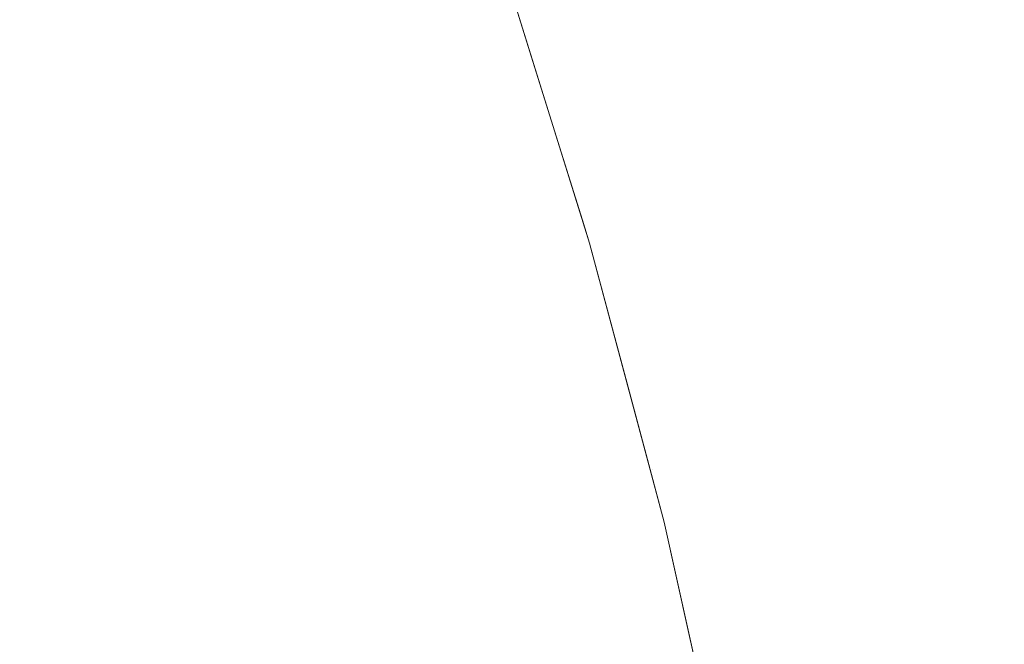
# Model space of a CAD drawing. Header units: centimetres. Extents: x -35.1 to 36.2, y 4.2 to 6.
# Tile 175 of 256: x -11.15654 to -11.14566, y 5.91679 to 5.9237. Entities that reach past the tile are written whole.
import ezdxf

# ---------------------------------------------------------------- set-up
doc = ezdxf.new("R2010")
doc.units = ezdxf.units.CM
doc.header["$LTSCALE"] = 2.54
doc.layers.add('Lucido design-1', color=7, linetype='Continuous')

# ---------------------------------------------------------------- blocks, each defined once
blk = doc.blocks.new('Gruppo-4-1')
at = {"color": 7, "linetype": 'Continuous', "lineweight": 9}
for points, invisible_edges in [([(36.07398, 5.925971, -2312.325577), (-34.958478, 5.925971, -2312.325577), (-34.958478, 5.921733, -2312.32454), (36.07398, 5.921733, -2312.32454)], 5), ([(-11.154578, 5.924635, -2313.043786), (-11.154265, 5.923713, -2313.043786), (-11.15519, 5.923541, -2313.046785), (-11.155501, 5.924455, -2313.046785)], 15), ([(-11.155501, 5.924455, -2313.046785), (-11.15519, 5.923541, -2313.046785), (-11.15623, 5.923347, -2313.04975), (-11.156539, 5.924254, -2313.04975)], 15), ([(-11.156539, 5.924254, -2313.04975), (-11.15623, 5.923347, -2313.04975), (-11.157382, 5.923132, -2313.052675), (-11.157689, 5.924031, -2313.052675)], 15), ([(-11.151143, 5.923301, -2313.028414), (-11.151449, 5.924238, -2313.028414), (-11.151259, 5.924273, -2313.025294), (-11.150953, 5.923335, -2313.025294)], 15), ([(-11.150953, 5.923335, -2313.025294), (-11.151259, 5.924273, -2313.025294), (-11.151209, 5.924323, -2313.02217), (-11.150903, 5.923342, -2313.02217)], 11), ([(-11.151209, 5.924323, -2312.82217), (-11.150243, 5.921225, -2312.82217), (-11.150612, 5.922407, -2313.02217), (-11.150903, 5.923342, -2313.02217)], 10), ([(-11.150903, 5.923342, -2313.02217), (-11.151209, 5.924323, -2313.02217), (-11.151209, 5.924323, -2312.82217)], 10), ([(-11.15058, 5.922412, -2312.820568), (-11.150243, 5.921225, -2312.82217), (-11.151209, 5.924323, -2312.82217), (-11.151179, 5.924285, -2312.820561)], 13), ([(-11.151179, 5.924285, -2312.820561), (-11.151129, 5.924285, -2312.818953), (-11.15053, 5.922412, -2312.818967), (-11.15058, 5.922412, -2312.820568)], 15), ([(-11.150446, 5.922412, -2312.817367), (-11.15053, 5.922412, -2312.818967), (-11.151129, 5.924285, -2312.818953), (-11.151045, 5.924285, -2312.817346)], 15), ([(-11.151045, 5.924285, -2312.817346), (-11.150927, 5.924285, -2312.815741), (-11.150329, 5.922412, -2312.815769), (-11.150446, 5.922412, -2312.817367)], 15), ([(-11.150179, 5.922412, -2312.814173), (-11.150329, 5.922412, -2312.815769), (-11.150927, 5.924285, -2312.815741), (-11.150776, 5.924285, -2312.814138)], 15), ([(-11.150776, 5.924285, -2312.814138), (-11.150592, 5.924285, -2312.812538), (-11.149995, 5.922412, -2312.812579), (-11.150179, 5.922412, -2312.814173)], 15), ([(-11.149779, 5.922412, -2312.81099), (-11.149995, 5.922412, -2312.812579), (-11.150592, 5.924285, -2312.812538), (-11.150374, 5.924285, -2312.810941)], 15), ([(-11.150374, 5.924285, -2312.810941), (-11.150124, 5.924285, -2312.809349), (-11.149529, 5.922412, -2312.809404), (-11.149779, 5.922412, -2312.81099)], 15), ([(-11.149247, 5.922412, -2312.807824), (-11.149529, 5.922412, -2312.809404), (-11.150124, 5.924285, -2312.809349), (-11.149841, 5.924285, -2312.807761)], 15), ([(-11.149841, 5.924285, -2312.807761), (-11.149525, 5.924285, -2312.806178), (-11.148933, 5.922412, -2312.806248), (-11.149247, 5.922412, -2312.807824)], 15), ([(-11.148586, 5.922412, -2312.804678), (-11.148933, 5.922412, -2312.806248), (-11.149525, 5.924285, -2312.806178), (-11.149176, 5.924285, -2312.804601)], 15), ([(-11.149176, 5.924285, -2312.804601), (-11.148796, 5.924285, -2312.803031), (-11.148207, 5.922412, -2312.803114), (-11.148586, 5.922412, -2312.804678)], 15), ([(-11.147796, 5.922412, -2312.801557), (-11.148207, 5.922412, -2312.803114), (-11.148796, 5.924285, -2312.803031), (-11.148383, 5.924285, -2312.801467)], 15), ([(-11.148383, 5.924285, -2312.801467), (-11.147939, 5.924285, -2312.799911), (-11.147354, 5.922412, -2312.800008), (-11.147796, 5.922412, -2312.801557)], 15), ([(-11.146881, 5.922412, -2312.798467), (-11.147354, 5.922412, -2312.800008), (-11.147939, 5.924285, -2312.799911), (-11.147464, 5.924285, -2312.798363)], 15), ([(-11.147464, 5.924285, -2312.798363), (-11.146957, 5.924285, -2312.796823), (-11.146377, 5.922412, -2312.796933), (-11.146881, 5.922412, -2312.798467)], 15), ([(-11.145842, 5.922412, -2312.795409), (-11.146377, 5.922412, -2312.796933), (-11.146957, 5.924285, -2312.796823), (-11.146421, 5.924285, -2312.795292)], 15), ([(-11.146421, 5.924285, -2312.795292), (-11.145853, 5.924285, -2312.793771), (-11.145277, 5.922412, -2312.793894), (-11.145842, 5.922412, -2312.795409)], 15), ([(-11.144683, 5.922412, -2312.792389), (-11.145277, 5.922412, -2312.793894), (-11.145853, 5.924285, -2312.793771), (-11.145257, 5.924285, -2312.792259)], 15), ([(-11.151901, 5.923165, -2313.034621), (-11.152206, 5.924097, -2313.034621), (-11.151765, 5.924179, -2313.031524), (-11.15146, 5.923244, -2313.031524)], 15), ([(-11.15146, 5.923244, -2313.031524), (-11.151765, 5.924179, -2313.031524), (-11.151449, 5.924238, -2313.028414), (-11.151143, 5.923301, -2313.028414)], 15), ([(-11.152468, 5.923064, -2313.0377), (-11.152771, 5.923992, -2313.0377), (-11.152206, 5.924097, -2313.034621), (-11.151901, 5.923165, -2313.034621)], 15), ([(-11.153156, 5.922941, -2313.040757), (-11.153458, 5.923864, -2313.040757), (-11.152771, 5.923992, -2313.0377), (-11.152468, 5.923064, -2313.0377)], 15), ([(-11.153965, 5.922796, -2313.043786), (-11.154265, 5.923713, -2313.043786), (-11.153458, 5.923864, -2313.040757), (-11.153156, 5.922941, -2313.040757)], 15), ([(-11.154892, 5.922631, -2313.046785), (-11.15519, 5.923541, -2313.046785), (-11.154265, 5.923713, -2313.043786), (-11.153965, 5.922796, -2313.043786)], 15), ([(-11.155935, 5.922444, -2313.04975), (-11.15623, 5.923347, -2313.04975), (-11.15519, 5.923541, -2313.046785), (-11.154892, 5.922631, -2313.046785)], 15), ([(-11.15709, 5.922238, -2313.052675), (-11.157382, 5.923132, -2313.052675), (-11.15623, 5.923347, -2313.04975), (-11.155935, 5.922444, -2313.04975)], 15), ([(-11.151143, 5.923301, -2313.028414), (-11.150851, 5.922369, -2313.028414), (-11.151168, 5.922314, -2313.031524), (-11.15146, 5.923244, -2313.031524)], 15), ([(-11.150953, 5.923335, -2313.025294), (-11.15066, 5.922401, -2313.025294), (-11.150851, 5.922369, -2313.028414), (-11.151143, 5.923301, -2313.028414)], 15), ([(-11.150903, 5.923342, -2313.02217), (-11.150612, 5.922407, -2313.02217), (-11.15066, 5.922401, -2313.025294), (-11.150953, 5.923335, -2313.025294)], 14), ([(-11.151901, 5.923165, -2313.034621), (-11.151611, 5.922238, -2313.034621), (-11.152179, 5.922141, -2313.0377), (-11.152468, 5.923064, -2313.0377)], 15), ([(-11.15146, 5.923244, -2313.031524), (-11.151168, 5.922314, -2313.031524), (-11.151611, 5.922238, -2313.034621), (-11.151901, 5.923165, -2313.034621)], 15), ([(-11.152468, 5.923064, -2313.0377), (-11.152179, 5.922141, -2313.0377), (-11.152869, 5.922023, -2313.040757), (-11.153156, 5.922941, -2313.040757)], 15), ([(-11.153156, 5.922941, -2313.040757), (-11.152869, 5.922023, -2313.040757), (-11.153679, 5.921884, -2313.043786), (-11.153965, 5.922796, -2313.043786)], 15), ([(-11.153965, 5.922796, -2313.043786), (-11.153679, 5.921884, -2313.043786), (-11.154609, 5.921725, -2313.046785), (-11.154892, 5.922631, -2313.046785)], 15), ([(-11.154892, 5.922631, -2313.046785), (-11.154609, 5.921725, -2313.046785), (-11.155654, 5.921546, -2313.04975), (-11.155935, 5.922444, -2313.04975)], 15), ([(-11.155935, 5.922444, -2313.04975), (-11.155654, 5.921546, -2313.04975), (-11.156812, 5.921348, -2313.052675), (-11.15709, 5.922238, -2313.052675)], 15), ([(-11.150573, 5.921441, -2313.028414), (-11.150851, 5.922369, -2313.028414), (-11.15066, 5.922401, -2313.025294), (-11.150382, 5.921473, -2313.025294)], 15), ([(-11.150382, 5.921473, -2313.025294), (-11.15066, 5.922401, -2313.025294), (-11.150612, 5.922407, -2313.02217), (-11.150323, 5.921482, -2313.02217)], 11), ([(-11.150323, 5.921482, -2313.02217), (-11.150612, 5.922407, -2313.02217), (-11.150243, 5.921225, -2312.82217)], 10), ([(-11.15058, 5.922412, -2312.820568), (-11.15053, 5.922412, -2312.818967), (-11.149987, 5.920559, -2312.81898), (-11.150037, 5.920559, -2312.820574)], 15), ([(-11.150037, 5.920559, -2312.820574), (-11.150243, 5.921225, -2312.82217), (-11.15058, 5.922412, -2312.820568)], 11), ([(-11.149904, 5.920559, -2312.817386), (-11.149987, 5.920559, -2312.81898), (-11.15053, 5.922412, -2312.818967), (-11.150446, 5.922412, -2312.817367)], 15), ([(-11.150446, 5.922412, -2312.817367), (-11.150329, 5.922412, -2312.815769), (-11.149787, 5.920559, -2312.815794), (-11.149904, 5.920559, -2312.817386)], 15), ([(-11.149637, 5.920559, -2312.814204), (-11.149787, 5.920559, -2312.815794), (-11.150329, 5.922412, -2312.815769), (-11.150179, 5.922412, -2312.814173)], 15), ([(-11.150179, 5.922412, -2312.814173), (-11.149995, 5.922412, -2312.812579), (-11.149455, 5.920559, -2312.812617), (-11.149637, 5.920559, -2312.814204)], 15), ([(-11.149239, 5.920559, -2312.811034), (-11.149455, 5.920559, -2312.812617), (-11.149995, 5.922412, -2312.812579), (-11.149779, 5.922412, -2312.81099)], 15), ([(-11.149779, 5.922412, -2312.81099), (-11.149529, 5.922412, -2312.809404), (-11.148991, 5.920559, -2312.809455), (-11.149239, 5.920559, -2312.811034)], 15), ([(-11.14871, 5.920559, -2312.80788), (-11.148991, 5.920559, -2312.809455), (-11.149529, 5.922412, -2312.809404), (-11.149247, 5.922412, -2312.807824)], 15), ([(-11.149247, 5.922412, -2312.807824), (-11.148933, 5.922412, -2312.806248), (-11.148396, 5.920559, -2312.806311), (-11.14871, 5.920559, -2312.80788)], 15), ([(-11.148051, 5.920559, -2312.804747), (-11.148396, 5.920559, -2312.806311), (-11.148933, 5.922412, -2312.806248), (-11.148586, 5.922412, -2312.804678)], 15), ([(-11.148586, 5.922412, -2312.804678), (-11.148207, 5.922412, -2312.803114), (-11.147673, 5.920559, -2312.80319), (-11.148051, 5.920559, -2312.804747)], 15), ([(-11.147264, 5.920559, -2312.801639), (-11.147673, 5.920559, -2312.80319), (-11.148207, 5.922412, -2312.803114), (-11.147796, 5.922412, -2312.801557)], 15), ([(-11.147796, 5.922412, -2312.801557), (-11.147354, 5.922412, -2312.800008), (-11.146824, 5.920559, -2312.800096), (-11.147264, 5.920559, -2312.801639)], 15), ([(-11.146353, 5.920559, -2312.79856), (-11.146824, 5.920559, -2312.800096), (-11.147354, 5.922412, -2312.800008), (-11.146881, 5.922412, -2312.798467)], 15), ([(-11.146881, 5.922412, -2312.798467), (-11.146377, 5.922412, -2312.796933), (-11.14585, 5.920559, -2312.797033), (-11.146353, 5.920559, -2312.79856)], 15), ([(-11.145318, 5.920559, -2312.795515), (-11.14585, 5.920559, -2312.797033), (-11.146377, 5.922412, -2312.796933), (-11.145842, 5.922412, -2312.795409)], 15), ([(-11.145842, 5.922412, -2312.795409), (-11.145277, 5.922412, -2312.793894), (-11.144756, 5.920559, -2312.794006), (-11.145318, 5.920559, -2312.795515)], 15), ([(-11.151335, 5.921317, -2313.034621), (-11.151611, 5.922238, -2313.034621), (-11.151168, 5.922314, -2313.031524), (-11.150891, 5.921389, -2313.031524)], 15), ([(-11.150891, 5.921389, -2313.031524), (-11.151168, 5.922314, -2313.031524), (-11.150851, 5.922369, -2313.028414), (-11.150573, 5.921441, -2313.028414)], 15), ([(-11.151904, 5.921224, -2313.0377), (-11.152179, 5.922141, -2313.0377), (-11.151611, 5.922238, -2313.034621), (-11.151335, 5.921317, -2313.034621)], 15), ([(-11.152595, 5.92111, -2313.040757), (-11.152869, 5.922023, -2313.040757), (-11.152179, 5.922141, -2313.0377), (-11.151904, 5.921224, -2313.0377)], 15), ([(-11.153408, 5.920977, -2313.043786), (-11.153679, 5.921884, -2313.043786), (-11.152869, 5.922023, -2313.040757), (-11.152595, 5.92111, -2313.040757)], 15), ([(-11.154339, 5.920825, -2313.046785), (-11.154609, 5.921725, -2313.046785), (-11.153679, 5.921884, -2313.043786), (-11.153408, 5.920977, -2313.043786)], 15), ([(36.07398, 5.920556, -2312.324306), (36.07398, 5.921733, -2312.32454), (-34.958478, 5.921733, -2312.32454), (-34.958478, 5.920556, -2312.324306)], 10), ([(-11.155386, 5.920653, -2313.04975), (-11.155654, 5.921546, -2313.04975), (-11.154609, 5.921725, -2313.046785), (-11.154339, 5.920825, -2313.046785)], 15), ([(-11.156547, 5.920463, -2313.052675), (-11.156812, 5.921348, -2313.052675), (-11.155654, 5.921546, -2313.04975), (-11.155386, 5.920653, -2313.04975)], 15), ([(-11.150573, 5.921441, -2313.028414), (-11.150309, 5.920519, -2313.028414), (-11.150628, 5.92047, -2313.031524), (-11.150891, 5.921389, -2313.031524)], 15), ([(-11.150382, 5.921473, -2313.025294), (-11.150118, 5.920549, -2313.025294), (-11.150309, 5.920519, -2313.028414), (-11.150573, 5.921441, -2313.028414)], 15), ([(-11.150323, 5.921482, -2313.02217), (-11.150243, 5.921225, -2313.02217), (-11.150118, 5.920549, -2313.025294), (-11.150382, 5.921473, -2313.025294)], 14), ([(-11.150243, 5.921225, -2312.82217), (-11.150243, 5.921225, -2313.02217), (-11.150323, 5.921482, -2313.02217)], 9), ([(-11.151335, 5.921317, -2313.034621), (-11.151073, 5.9204, -2313.034621), (-11.151642, 5.920311, -2313.0377), (-11.151904, 5.921224, -2313.0377)], 15), ([(-11.150891, 5.921389, -2313.031524), (-11.150628, 5.92047, -2313.031524), (-11.151073, 5.9204, -2313.034621), (-11.151335, 5.921317, -2313.034621)], 15), ([(-11.151904, 5.921224, -2313.0377), (-11.151642, 5.920311, -2313.0377), (-11.152335, 5.920203, -2313.040757), (-11.152595, 5.92111, -2313.040757)], 15), ([(-11.149818, 5.919636, -2313.02217), (-11.150243, 5.921225, -2313.02217), (-11.150243, 5.921225, -2312.82217), (-11.149419, 5.918143, -2312.82217)], 10), ([(-11.149548, 5.918727, -2312.82058), (-11.149419, 5.918143, -2312.82217), (-11.150243, 5.921225, -2312.82217), (-11.150037, 5.920559, -2312.820574)], 13), ([(-11.149867, 5.919631, -2313.025294), (-11.150118, 5.920549, -2313.025294), (-11.150243, 5.921225, -2313.02217), (-11.149818, 5.919636, -2313.02217)], 11), ([(-11.152595, 5.92111, -2313.040757), (-11.152335, 5.920203, -2313.040757), (-11.153149, 5.920075, -2313.043786), (-11.153408, 5.920977, -2313.043786)], 15), ([(-11.153408, 5.920977, -2313.043786), (-11.153149, 5.920075, -2313.043786), (-11.154082, 5.919929, -2313.046785), (-11.154339, 5.920825, -2313.046785)], 15), ([(-11.154339, 5.920825, -2313.046785), (-11.154082, 5.919929, -2313.046785), (-11.155132, 5.919765, -2313.04975), (-11.155386, 5.920653, -2313.04975)], 15), ([(-11.155386, 5.920653, -2313.04975), (-11.155132, 5.919765, -2313.04975), (-11.156295, 5.919584, -2313.052675), (-11.156547, 5.920463, -2313.052675)], 15), ([(-34.958478, 5.920556, -2312.324306), (-34.958478, 5.917453, -2312.323689), (36.07398, 5.917453, -2312.323689), (36.07398, 5.920556, -2312.324306)], 10), ([(-11.150059, 5.919602, -2313.028414), (-11.150309, 5.920519, -2313.028414), (-11.150118, 5.920549, -2313.025294), (-11.149867, 5.919631, -2313.025294)], 15), ([(-11.150037, 5.920559, -2312.820574), (-11.149987, 5.920559, -2312.81898), (-11.149499, 5.918727, -2312.818991), (-11.149548, 5.918727, -2312.82058)], 15), ([(-11.149415, 5.918727, -2312.817403), (-11.149499, 5.918727, -2312.818991), (-11.149987, 5.920559, -2312.81898), (-11.149904, 5.920559, -2312.817386)], 15), ([(-11.149904, 5.920559, -2312.817386), (-11.149787, 5.920559, -2312.815794), (-11.149299, 5.918727, -2312.815817), (-11.149415, 5.918727, -2312.817403)], 15), ([(-11.14915, 5.918727, -2312.814233), (-11.149299, 5.918727, -2312.815817), (-11.149787, 5.920559, -2312.815794), (-11.149637, 5.920559, -2312.814204)], 15), ([(-11.149637, 5.920559, -2312.814204), (-11.149455, 5.920559, -2312.812617), (-11.148968, 5.918727, -2312.812652), (-11.14915, 5.918727, -2312.814233)], 15), ([(-11.148753, 5.918727, -2312.811074), (-11.148968, 5.918727, -2312.812652), (-11.149455, 5.920559, -2312.812617), (-11.149239, 5.920559, -2312.811034)], 15), ([(-11.149239, 5.920559, -2312.811034), (-11.148991, 5.920559, -2312.809455), (-11.148506, 5.918727, -2312.8095), (-11.148753, 5.918727, -2312.811074)], 15), ([(-11.148226, 5.918727, -2312.807931), (-11.148506, 5.918727, -2312.8095), (-11.148991, 5.920559, -2312.809455), (-11.14871, 5.920559, -2312.80788)], 15), ([(-11.14871, 5.920559, -2312.80788), (-11.148396, 5.920559, -2312.806311), (-11.147913, 5.918727, -2312.806368), (-11.148226, 5.918727, -2312.807931)], 15), ([(-11.147569, 5.918727, -2312.804809), (-11.147913, 5.918727, -2312.806368), (-11.148396, 5.920559, -2312.806311), (-11.148051, 5.920559, -2312.804747)], 15), ([(-11.148051, 5.920559, -2312.804747), (-11.147673, 5.920559, -2312.80319), (-11.147193, 5.918727, -2312.803258), (-11.147569, 5.918727, -2312.804809)], 15), ([(-11.146786, 5.918727, -2312.801713), (-11.147193, 5.918727, -2312.803258), (-11.147673, 5.920559, -2312.80319), (-11.147264, 5.920559, -2312.801639)], 15), ([(-11.147264, 5.920559, -2312.801639), (-11.146824, 5.920559, -2312.800096), (-11.146347, 5.918727, -2312.800175), (-11.146786, 5.918727, -2312.801713)], 15), ([(-11.145877, 5.918727, -2312.798645), (-11.146347, 5.918727, -2312.800175), (-11.146824, 5.920559, -2312.800096), (-11.146353, 5.920559, -2312.79856)], 15), ([(-11.146353, 5.920559, -2312.79856), (-11.14585, 5.920559, -2312.797033), (-11.145377, 5.918727, -2312.797123), (-11.145877, 5.918727, -2312.798645)], 15), ([(-11.144846, 5.918727, -2312.79561), (-11.145377, 5.918727, -2312.797123), (-11.14585, 5.920559, -2312.797033), (-11.145318, 5.920559, -2312.795515)], 15), ([(-11.156547, 5.920463, -2313.052675), (-11.156295, 5.919584, -2313.052675), (-11.157568, 5.919385, -2313.055559), (-11.157817, 5.920255, -2313.055559)], 15), ([(-11.150824, 5.919488, -2313.034621), (-11.151073, 5.9204, -2313.034621), (-11.150628, 5.92047, -2313.031524), (-11.150378, 5.919555, -2313.031524)], 15), ([(-11.150378, 5.919555, -2313.031524), (-11.150628, 5.92047, -2313.031524), (-11.150309, 5.920519, -2313.028414), (-11.150059, 5.919602, -2313.028414)], 15), ([(-11.151394, 5.919403, -2313.0377), (-11.151642, 5.920311, -2313.0377), (-11.151073, 5.9204, -2313.034621), (-11.150824, 5.919488, -2313.034621)], 15), ([(-11.152089, 5.9193, -2313.040757), (-11.152335, 5.920203, -2313.040757), (-11.151642, 5.920311, -2313.0377), (-11.151394, 5.919403, -2313.0377)], 15), ([(-11.152904, 5.919178, -2313.043786), (-11.153149, 5.920075, -2313.043786), (-11.152335, 5.920203, -2313.040757), (-11.152089, 5.9193, -2313.040757)], 15), ([(-11.153839, 5.919039, -2313.046785), (-11.154082, 5.919929, -2313.046785), (-11.153149, 5.920075, -2313.043786), (-11.152904, 5.919178, -2313.043786)], 15), ([(-11.154891, 5.918882, -2313.04975), (-11.155132, 5.919765, -2313.04975), (-11.154082, 5.919929, -2313.046785), (-11.153839, 5.919039, -2313.046785)], 15), ([(-11.156056, 5.918709, -2313.052675), (-11.156295, 5.919584, -2313.052675), (-11.155132, 5.919765, -2313.04975), (-11.154891, 5.918882, -2313.04975)], 15), ([(-11.157331, 5.918519, -2313.055559), (-11.157568, 5.919385, -2313.055559), (-11.156295, 5.919584, -2313.052675), (-11.156056, 5.918709, -2313.052675)], 15), ([(-11.150059, 5.919602, -2313.028414), (-11.149821, 5.918691, -2313.028414), (-11.150141, 5.918646, -2313.031524), (-11.150378, 5.919555, -2313.031524)], 15), ([(-11.149867, 5.919631, -2313.025294), (-11.149629, 5.918718, -2313.025294), (-11.149821, 5.918691, -2313.028414), (-11.150059, 5.919602, -2313.028414)], 15), ([(-11.149818, 5.919636, -2313.02217), (-11.149575, 5.918725, -2313.02217), (-11.149629, 5.918718, -2313.025294), (-11.149867, 5.919631, -2313.025294)], 14), ([(-11.149419, 5.918143, -2312.82217), (-11.149419, 5.918143, -2313.02217), (-11.149575, 5.918725, -2313.02217), (-11.149818, 5.919636, -2313.02217)], 9), ([(-11.150824, 5.919488, -2313.034621), (-11.150588, 5.918582, -2313.034621), (-11.15116, 5.918501, -2313.0377), (-11.151394, 5.919403, -2313.0377)], 15), ([(-11.150378, 5.919555, -2313.031524), (-11.150141, 5.918646, -2313.031524), (-11.150588, 5.918582, -2313.034621), (-11.150824, 5.919488, -2313.034621)], 15), ([(-11.151394, 5.919403, -2313.0377), (-11.15116, 5.918501, -2313.0377), (-11.151855, 5.918403, -2313.040757), (-11.152089, 5.9193, -2313.040757)], 15), ([(-11.152089, 5.9193, -2313.040757), (-11.151855, 5.918403, -2313.040757), (-11.152672, 5.918287, -2313.043786), (-11.152904, 5.919178, -2313.043786)], 15), ([(-11.152904, 5.919178, -2313.043786), (-11.152672, 5.918287, -2313.043786), (-11.153609, 5.918154, -2313.046785), (-11.153839, 5.919039, -2313.046785)], 15), ([(-11.153839, 5.919039, -2313.046785), (-11.153609, 5.918154, -2313.046785), (-11.154662, 5.918004, -2313.04975), (-11.154891, 5.918882, -2313.04975)], 15), ([(-11.154891, 5.918882, -2313.04975), (-11.154662, 5.918004, -2313.04975), (-11.155829, 5.917839, -2313.052675), (-11.156056, 5.918709, -2313.052675)], 15), ([(-11.156056, 5.918709, -2313.052675), (-11.155829, 5.917839, -2313.052675), (-11.157107, 5.917658, -2313.055559), (-11.157331, 5.918519, -2313.055559)], 15), ([(-11.149597, 5.917785, -2313.028414), (-11.149821, 5.918691, -2313.028414), (-11.149629, 5.918718, -2313.025294), (-11.149405, 5.917811, -2313.025294)], 15), ([(-11.149405, 5.917811, -2313.025294), (-11.149629, 5.918718, -2313.025294), (-11.149575, 5.918725, -2313.02217), (-11.149419, 5.918143, -2313.02217)], 11), ([(-11.149548, 5.918727, -2312.82058), (-11.149499, 5.918727, -2312.818991), (-11.149062, 5.916917, -2312.819001), (-11.149112, 5.916917, -2312.820585)], 15), ([(-11.149112, 5.916917, -2312.820585), (-11.149419, 5.918143, -2312.82217), (-11.149548, 5.918727, -2312.82058)], 11), ([(-11.14898, 5.916917, -2312.817418), (-11.149062, 5.916917, -2312.819001), (-11.149499, 5.918727, -2312.818991), (-11.149415, 5.918727, -2312.817403)], 15), ([(-11.149415, 5.918727, -2312.817403), (-11.149299, 5.918727, -2312.815817), (-11.148864, 5.916917, -2312.815837), (-11.14898, 5.916917, -2312.817418)], 15), ([(-11.148715, 5.916917, -2312.814258), (-11.148864, 5.916917, -2312.815837), (-11.149299, 5.918727, -2312.815817), (-11.14915, 5.918727, -2312.814233)], 15), ([(-11.14915, 5.918727, -2312.814233), (-11.148968, 5.918727, -2312.812652), (-11.148534, 5.916917, -2312.812682), (-11.148715, 5.916917, -2312.814258)], 15), ([(-11.148319, 5.916917, -2312.81111), (-11.148534, 5.916917, -2312.812682), (-11.148968, 5.918727, -2312.812652), (-11.148753, 5.918727, -2312.811074)], 15), ([(-11.148753, 5.918727, -2312.811074), (-11.148506, 5.918727, -2312.8095), (-11.148073, 5.916917, -2312.809541), (-11.148319, 5.916917, -2312.81111)], 15), ([(-11.147794, 5.916917, -2312.807977), (-11.148073, 5.916917, -2312.809541), (-11.148506, 5.918727, -2312.8095), (-11.148226, 5.918727, -2312.807931)], 15), ([(-11.148226, 5.918727, -2312.807931), (-11.147913, 5.918727, -2312.806368), (-11.147482, 5.916917, -2312.806418), (-11.147794, 5.916917, -2312.807977)], 15), ([(-11.147139, 5.916917, -2312.804865), (-11.147482, 5.916917, -2312.806418), (-11.147913, 5.918727, -2312.806368), (-11.147569, 5.918727, -2312.804809)], 15), ([(-11.147569, 5.918727, -2312.804809), (-11.147193, 5.918727, -2312.803258), (-11.146764, 5.916917, -2312.803318), (-11.147139, 5.916917, -2312.804865)], 15), ([(-11.146358, 5.916917, -2312.801778), (-11.146764, 5.916917, -2312.803318), (-11.147193, 5.918727, -2312.803258), (-11.146786, 5.918727, -2312.801713)], 15), ([(-11.146786, 5.918727, -2312.801713), (-11.146347, 5.918727, -2312.800175), (-11.145921, 5.916917, -2312.800245), (-11.146358, 5.916917, -2312.801778)], 15), ([(-11.145453, 5.916917, -2312.79872), (-11.145921, 5.916917, -2312.800245), (-11.146347, 5.918727, -2312.800175), (-11.145877, 5.918727, -2312.798645)], 15), ([(-11.145877, 5.918727, -2312.798645), (-11.145377, 5.918727, -2312.797123), (-11.144954, 5.916917, -2312.797204), (-11.145453, 5.916917, -2312.79872)], 15), ([(-11.150365, 5.917681, -2313.034621), (-11.150588, 5.918582, -2313.034621), (-11.150141, 5.918646, -2313.031524), (-11.149918, 5.917742, -2313.031524)], 15), ([(-11.149918, 5.917742, -2313.031524), (-11.150141, 5.918646, -2313.031524), (-11.149821, 5.918691, -2313.028414), (-11.149597, 5.917785, -2313.028414)], 15), ([(-11.151634, 5.91751, -2313.040757), (-11.151855, 5.918403, -2313.040757), (-11.15116, 5.918501, -2313.0377), (-11.150938, 5.917604, -2313.0377)], 15), ([(-11.150938, 5.917604, -2313.0377), (-11.15116, 5.918501, -2313.0377), (-11.150588, 5.918582, -2313.034621), (-11.150365, 5.917681, -2313.034621)], 15), ([(-11.152453, 5.9174, -2313.043786), (-11.152672, 5.918287, -2313.043786), (-11.151855, 5.918403, -2313.040757), (-11.151634, 5.91751, -2313.040757)], 15), ([(-11.153391, 5.917274, -2313.046785), (-11.153609, 5.918154, -2313.046785), (-11.152672, 5.918287, -2313.043786), (-11.152453, 5.9174, -2313.043786)], 15), ([(-11.154446, 5.917132, -2313.04975), (-11.154662, 5.918004, -2313.04975), (-11.153609, 5.918154, -2313.046785), (-11.153391, 5.917274, -2313.046785)], 15), ([(-11.149419, 5.918143, -2312.82217), (-11.148743, 5.915128, -2313.02217), (-11.148943, 5.916017, -2313.02217)], 9), ([(-11.148943, 5.916017, -2313.02217), (-11.149144, 5.916914, -2313.02217), (-11.149419, 5.918143, -2312.82217)], 10), ([(-11.149144, 5.916914, -2313.02217), (-11.149419, 5.918143, -2313.02217), (-11.149419, 5.918143, -2312.82217)], 10), ([(-11.149419, 5.918143, -2312.82217), (-11.148732, 5.915075, -2312.82217), (-11.148732, 5.915075, -2313.02217), (-11.148743, 5.915128, -2313.02217)], 10), ([(-11.148726, 5.915129, -2312.82059), (-11.148732, 5.915075, -2312.82217), (-11.149419, 5.918143, -2312.82217), (-11.149112, 5.916917, -2312.820585)], 13), ([(-11.149419, 5.918143, -2313.02217), (-11.149144, 5.916914, -2313.02217), (-11.149193, 5.916909, -2313.025294), (-11.149405, 5.917811, -2313.025294)], 14), ([(-11.155615, 5.916974, -2313.052675), (-11.155829, 5.917839, -2313.052675), (-11.154662, 5.918004, -2313.04975), (-11.154446, 5.917132, -2313.04975)], 15), ([(-11.156895, 5.916802, -2313.055559), (-11.157107, 5.917658, -2313.055559), (-11.155829, 5.917839, -2313.052675), (-11.155615, 5.916974, -2313.052675)], 15), ([(-11.149918, 5.917742, -2313.031524), (-11.149707, 5.916843, -2313.031524), (-11.150155, 5.916786, -2313.034621), (-11.150365, 5.917681, -2313.034621)], 15), ([(-11.149597, 5.917785, -2313.028414), (-11.149386, 5.916884, -2313.028414), (-11.149707, 5.916843, -2313.031524), (-11.149918, 5.917742, -2313.031524)], 15), ([(-11.149405, 5.917811, -2313.025294), (-11.149193, 5.916909, -2313.025294), (-11.149386, 5.916884, -2313.028414), (-11.149597, 5.917785, -2313.028414)], 15), ([(-11.150365, 5.917681, -2313.034621), (-11.150155, 5.916786, -2313.034621), (-11.150728, 5.916713, -2313.0377), (-11.150938, 5.917604, -2313.0377)], 15), ([(-11.151634, 5.91751, -2313.040757), (-11.151426, 5.916624, -2313.040757), (-11.152246, 5.916519, -2313.043786), (-11.152453, 5.9174, -2313.043786)], 15), ([(-11.150938, 5.917604, -2313.0377), (-11.150728, 5.916713, -2313.0377), (-11.151426, 5.916624, -2313.040757), (-11.151634, 5.91751, -2313.040757)], 15), ([(36.07398, 5.916915, -2312.323606), (36.07398, 5.917453, -2312.323689), (-34.958478, 5.917453, -2312.323689), (-34.958478, 5.916915, -2312.323606)], 10), ([(-11.152453, 5.9174, -2313.043786), (-11.152246, 5.916519, -2313.043786), (-11.153186, 5.916399, -2313.046785), (-11.153391, 5.917274, -2313.046785)], 15), ([(-11.153391, 5.917274, -2313.046785), (-11.153186, 5.916399, -2313.046785), (-11.154243, 5.916264, -2313.04975), (-11.154446, 5.917132, -2313.04975)], 15), ([(-11.154446, 5.917132, -2313.04975), (-11.154243, 5.916264, -2313.04975), (-11.155414, 5.916115, -2313.052675), (-11.155615, 5.916974, -2313.052675)], 15), ([(-11.156041, 5.916035, -2313.054122), (-11.156696, 5.915951, -2313.055559), (-11.156895, 5.916802, -2313.055559), (-11.155615, 5.916974, -2313.052675)], 15), ([(-11.155615, 5.916974, -2313.052675), (-11.155414, 5.916115, -2313.052675), (-11.156041, 5.916035, -2313.054122)], 11), ([(-34.958478, 5.916915, -2312.323606), (-34.958478, 5.913362, -2312.32306), (36.07398, 5.913362, -2312.32306), (36.07398, 5.916915, -2312.323606)], 10), ([(-11.149957, 5.915896, -2313.034621), (-11.150155, 5.916786, -2313.034621), (-11.149707, 5.916843, -2313.031524), (-11.149508, 5.91595, -2313.031524)], 15), ([(-11.149508, 5.91595, -2313.031524), (-11.149707, 5.916843, -2313.031524), (-11.149386, 5.916884, -2313.028414), (-11.149187, 5.915989, -2313.028414)], 15), ([(-11.149187, 5.915989, -2313.028414), (-11.149386, 5.916884, -2313.028414), (-11.149193, 5.916909, -2313.025294), (-11.148994, 5.916012, -2313.025294)], 15), ([(-11.148994, 5.916012, -2313.025294), (-11.149193, 5.916909, -2313.025294), (-11.149144, 5.916914, -2313.02217), (-11.148943, 5.916017, -2313.02217)], 11), ([(-11.149112, 5.916917, -2312.820585), (-11.149062, 5.916917, -2312.819001), (-11.148676, 5.915129, -2312.81901), (-11.148726, 5.915129, -2312.82059)], 15), ([(-11.148594, 5.915129, -2312.817432), (-11.148676, 5.915129, -2312.81901), (-11.149062, 5.916917, -2312.819001), (-11.14898, 5.916917, -2312.817418)], 15), ([(-11.14898, 5.916917, -2312.817418), (-11.148864, 5.916917, -2312.815837), (-11.148478, 5.915129, -2312.815855), (-11.148594, 5.915129, -2312.817432)], 15), ([(-11.14833, 5.915129, -2312.814281), (-11.148478, 5.915129, -2312.815855), (-11.148864, 5.916917, -2312.815837), (-11.148715, 5.916917, -2312.814258)], 15), ([(-11.148715, 5.916917, -2312.814258), (-11.148534, 5.916917, -2312.812682), (-11.148149, 5.915129, -2312.812709), (-11.14833, 5.915129, -2312.814281)], 15), ([(-11.147936, 5.915129, -2312.811141), (-11.148149, 5.915129, -2312.812709), (-11.148534, 5.916917, -2312.812682), (-11.148319, 5.916917, -2312.81111)], 15), ([(-11.148319, 5.916917, -2312.81111), (-11.148073, 5.916917, -2312.809541), (-11.14769, 5.915129, -2312.809577), (-11.147936, 5.915129, -2312.811141)], 15), ([(-11.147411, 5.915129, -2312.808017), (-11.14769, 5.915129, -2312.809577), (-11.148073, 5.916917, -2312.809541), (-11.147794, 5.916917, -2312.807977)], 15), ([(-11.147794, 5.916917, -2312.807977), (-11.147482, 5.916917, -2312.806418), (-11.147101, 5.915129, -2312.806463), (-11.147411, 5.915129, -2312.808017)], 15), ([(-11.146759, 5.915129, -2312.804914), (-11.147101, 5.915129, -2312.806463), (-11.147482, 5.916917, -2312.806418), (-11.147139, 5.916917, -2312.804865)], 15), ([(-11.147139, 5.916917, -2312.804865), (-11.146764, 5.916917, -2312.803318), (-11.146385, 5.915129, -2312.803372), (-11.146759, 5.915129, -2312.804914)], 15), ([(-11.14598, 5.915129, -2312.801836), (-11.146385, 5.915129, -2312.803372), (-11.146764, 5.916917, -2312.803318), (-11.146358, 5.916917, -2312.801778)], 15), ([(-11.146358, 5.916917, -2312.801778), (-11.145921, 5.916917, -2312.800245), (-11.145544, 5.915129, -2312.800308), (-11.14598, 5.915129, -2312.801836)], 15), ([(-11.145077, 5.915129, -2312.798787), (-11.145544, 5.915129, -2312.800308), (-11.145921, 5.916917, -2312.800245), (-11.145453, 5.916917, -2312.79872)], 15)]:
    blk.add_3dface(points, dxfattribs=dict(at, invisible_edges=invisible_edges))

msp = doc.modelspace()

# ---------------------------------------------------------------- block references
at = {"layer": 'Lucido design-1', "color": 7}
msp.add_blockref('Gruppo-4-1', (0, 0), dxfattribs=at)

doc.saveas('drawing.dxf')
